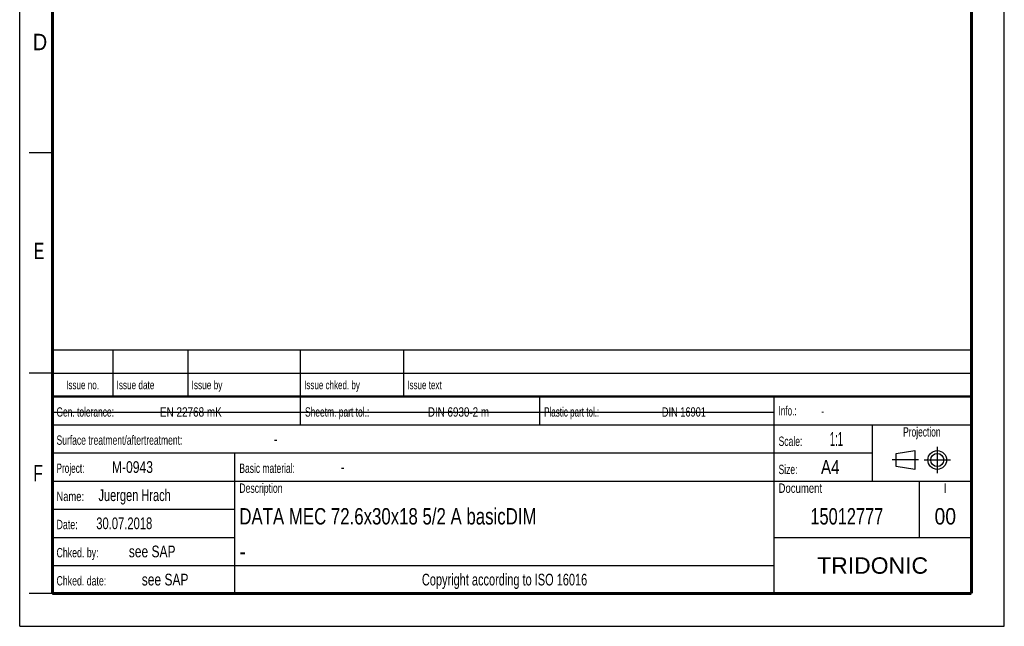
# Model space of a CAD drawing. Header units: millimetres. Extents: x 0 to 210, y 0 to 297.
# Tile 1 of 6: x 0 to 210, y 0 to 129. Entities that reach past the tile are written whole.
import ezdxf
from ezdxf.enums import TextEntityAlignment as Align

# ---------------------------------------------------------------- set-up
doc = ezdxf.new("R2010")
doc.units = ezdxf.units.MM
doc.header["$LTSCALE"] = 19.36
doc.linetypes.add('CENTER', pattern=[0.6, 0.375, -0.075, 0.075, -0.075])
doc.layers.get('0').update_dxf_attribs({"linetype": 'CONTINUOUS'})
doc.layers.add('DEFAULT_1', color=7, linetype='CENTER')
doc.layers.add('Z_NOTICE', color=7, linetype='CONTINUOUS')
doc.styles.get("Standard").update_dxf_attribs({"font": 'txt', "width": 0.7})
doc.styles.add('TEXTSTYLE_2', font='txt', dxfattribs={"width": 0.75})
doc.styles.add('TEXTSTYLE_4', font='arial.ttf')

# ---------------------------------------------------------------- blocks, each defined once
blk = doc.blocks.new('PROJEKTIONSMETHODE_BL0', base_point=(192.31, 35.47))
at = {"color": 2, "linetype": 'CONTINUOUS'}
for p, q in [((186.91, 36.87), (190.91, 37.47)), ((186.91, 34.07), (186.91, 36.87)), ((190.91, 37.47), (190.91, 33.47)), ((190.91, 33.47), (186.91, 34.07))]:
    blk.add_line(p, q, dxfattribs=at)
for radius in [2, 1.4]:
    blk.add_circle((195.71, 35.47), radius, dxfattribs=at)
at = {"layer": 'DEFAULT_1', "color": 2, "linetype": 'CENTER'}
for p, q in [((195.71, 38.27), (195.71, 32.67)), ((191.71, 35.47), (186.11, 35.47)), ((192.91, 35.47), (198.5, 35.47))]:
    blk.add_line(p, q, dxfattribs=at)

msp = doc.modelspace()

# ---------------------------------------------------------------- linework, layer by layer
at = {"color": 2, "linetype": 'CONTINUOUS'}
for p, q in [((0, 0), (0, 297)), ((210, 0), (210, 297)), ((7, 101), (2, 101)), ((6.91362, 48.96015), (6.91362, 58.96015)), ((6.91362, 58.96015), (202.91362, 58.96015)), ((19.91362, 48.96015), (19.91362, 58.96015)), ((35.91362, 48.96015), (35.91362, 58.96015)), ((59.91362, 48.96015), (59.91362, 58.96015)), ((81.91362, 48.96015), (81.91362, 58.96015)), ((202.91362, 48.96015), (202.91362, 58.96015)), ((7, 54), (2, 54)), ((6.91362, 53.96015), (202.91362, 53.96015)), ((6.91355, 6.96013), (6.91355, 48.96013)), ((6.91355, 48.96013), (202.91355, 48.96013)), ((6.91362, 48.96015), (202.91362, 48.96015)), ((59.91355, 42.96013), (59.91355, 48.96013)), ((110.91355, 42.96013), (110.91355, 48.96013)), ((160.91355, 6.96013), (160.91355, 48.96013)), ((202.91355, 6.96013), (202.91355, 48.96013)), ((6.91355, 42.96013), (202.91355, 42.96013)), ((181.91355, 30.96013), (181.91355, 42.96013)), ((6.91355, 36.96013), (181.91355, 36.96013)), ((45.91355, 6.96013), (45.91355, 36.96013)), ((6.91355, 30.96013), (202.91355, 30.96013)), ((191.91355, 18.96013), (191.91355, 30.96013)), ((6.91355, 24.96013), (45.91355, 24.96013)), ((6.91355, 18.96013), (45.91355, 18.96013)), ((160.91355, 18.96013), (202.91355, 18.96013)), ((6.91355, 12.96013), (160.91355, 12.96013)), ((7, 7), (2, 7)), ((6.91355, 6.96013), (202.91355, 6.96013)), ((0, 0), (210, 0))]:
    msp.add_line(p, q, dxfattribs=at)
at = {"color": 7, "linetype": 'CONTINUOUS'}
msp.add_line((6.94873, 45.69273), (160.74873, 45.69273), dxfattribs=at)
for points, const_width in [([(7, 7), (7, 290)], 0.7), ([(203, 7), (203, 290)], 0.7), ([(7, 49), (203, 49)], 0.5), ([(7, 7), (203, 7)], 0.7)]:
    msp.add_lwpolyline(points, dxfattribs=dict(at, const_width=const_width))

# ---------------------------------------------------------------- block references
at = {"color": 2, "linetype": 'CONTINUOUS'}
msp.add_blockref('PROJEKTIONSMETHODE_BL0', (192.30508, 35.46975), dxfattribs=at)

# ---------------------------------------------------------------- texts
at = {"color": 5, "linetype": 'CONTINUOUS', "style": 'TEXTSTYLE_2'}
for s, width, p in [('D', 0.904762, (2.80729, 122.85717)), ('E', 0.714286, (3.00245, 78.30247)), ('F', 0.714286, (2.92219, 30.89704))]:
    msp.add_text(s, height=3.5, dxfattribs=dict(at, width=width)).set_placement(p)
at = {"layer": 'Z_NOTICE', "color": 5, "linetype": 'CONTINUOUS', "style": 'TEXTSTYLE_2'}
for s, height, width, p in [('Issue date ', 1.8, 0.725108, (20.66362, 50.56015)), ('Issue by ', 1.8, 0.732804, (36.66362, 50.56015)), ('Issue chked. by', 1.8, 0.711111, (60.66362, 50.56015)), ('Issue text ', 1.8, 0.712121, (82.66362, 50.56015)), ('Gen. tolerance:', 2, 0.669841, (7.85105, 44.71013)), ('EN 22768 mK', 2, 0.792208, (29.91057, 44.71013)), ('Sheetm. part tol.:', 2, 0.67328, (60.85105, 44.71013)), ('DIN 6930-2 m', 2, 0.78373, (87.05343, 44.71013)), ('Plastic part tol.:', 2, 0.642857, (111.85105, 44.71013)), ('DIN 16901', 2, 0.73545, (136.95819, 44.71013)), ('Info.: ', 2, 0.64966, (161.85105, 44.96013)), ('Surface treatment/aftertreatment: ', 2, 0.681373, (7.85105, 38.71013)), ('Scale:  ', 2, 0.684524, (161.85105, 38.46013)), ('1:1', 3, 0.5, (172.80343, 38.46013)), ('-', 2.5, 0.714286, (54.18438, 38.71013)), ('Project: ', 2, 0.656085, (7.85105, 32.71013)), ('M-0943', 2.5, 0.77381, (19.66057, 32.71013)), ('Basic material: ', 2, 0.675595, (46.85105, 32.71013)), ('-', 2.5, 0.714286, (68.47009, 32.71013)), ('Size: ', 2, 0.678571, (161.85105, 32.46013)), (' A4', 3, 0.809524, (169.9939, 32.46013)), ('Juergen Hrach', 2.5, 0.703297, (16.80343, 26.71013)), ('Description', 2, 0.688312, (46.85105, 28.46013)), ('Document', 2, 0.761905, (161.85105, 28.46013)), ('Name: ', 2, 0.746032, (7.85105, 26.71013)), ('30.07.2018', 2.5, 0.714286, (16.32724, 20.71013)), ('Date: ', 2, 0.706349, (7.85105, 20.71013)), ('Chked. by: ', 2, 0.701299, (7.85105, 14.71013)), ('see SAP', 2.5, 0.765306, (23.27962, 14.71013)), ('Chked. date: ', 2, 0.699634, (7.85105, 8.71013)), ('see SAP', 2.5, 0.765306, (26.04152, 8.71013))]:
    msp.add_text(s, height=height, dxfattribs=dict(at, width=width)).set_placement(p)
for s, height, width, p in [('Issue no.', 1.8, 0.719577, (13.41362, 50.56015)), ('Projection', 2, 0.671429, (192.41355, 40.46013)), ('I', 2, 0.833333, (197.41355, 28.46013)), ('Copyright according to ISO 16016', 2.5, 0.700149, (103.41355, 8.71013))]:
    msp.add_text(s, height=height, dxfattribs=dict(at, width=width)).set_placement(p, align=Align.CENTER)
at = {"layer": 'Z_NOTICE', "color": 5, "linetype": 'CONTINUOUS', "width": 0.714286}
msp.add_text('-', height=1.8, dxfattribs=at).set_placement((170.94628, 44.96013))
at = {"layer": 'Z_NOTICE', "color": 7, "linetype": 'CONTINUOUS', "style": 'TEXTSTYLE_2'}
for s, width, p in [('DATA MEC 72.6x30x18 5/2 A basicDIM', 0.766106, (46.85105, 21.71013)), ('-', 0.904762, (46.85105, 14.21013))]:
    msp.add_text(s, height=3.5, dxfattribs=dict(at, width=width)).set_placement(p)
for s, width, p in [('15012777', 0.747024, (176.41355, 21.71013)), ('00', 0.880952, (197.41355, 21.71013))]:
    msp.add_text(s, height=3.5, dxfattribs=dict(at, width=width)).set_placement(p, align=Align.CENTER)
at = {"layer": 'Z_NOTICE', "color": 5, "linetype": 'CONTINUOUS', "style": 'TEXTSTYLE_4'}
msp.add_text('TRIDONIC', height=3.5, dxfattribs=at).set_placement((181.91355, 11.21013), align=Align.CENTER)

doc.saveas('drawing.dxf')
